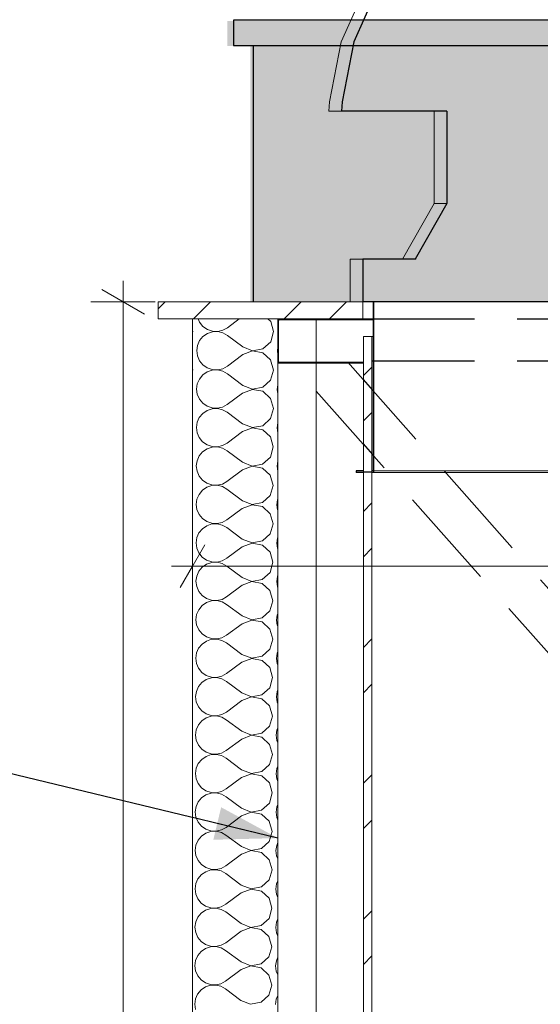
# Model space of a CAD drawing. Header units: centimetres. Extents: x -3 to 1262, y -415 to 1100.
# Tile 10 of 14: x 491 to 552, y 718 to 833. Entities that reach past the tile are written whole.
import ezdxf

# ---------------------------------------------------------------- set-up
doc = ezdxf.new("R2010")
doc.units = ezdxf.units.CM
doc.header["$MEASUREMENT"] = 0
doc.linetypes.add('Krawędzie ukryte', pattern=[17, 12, -5])
doc.linetypes.add('Wipeout_Contour', pattern=[100, 0, -100])
for name, color, linetype in [('299-A Wymiary Opisy', 7, 'Continuous'), ('Nowe_0', 7, 'Continuous'), ('Nowe_420 - Wełna mineralna', 7, 'Continuous'), ('Nowe_440-K Słupy stalowe', 7, 'Continuous'), ('Nowe_520-I Went_Klim', 7, 'Continuous')]:
    doc.layers.add(name, color=color, linetype=linetype)
for name, color, linetype, lineweight in [('299-A Wymiary Opisy_Nr_pióra__11', 7, 'Continuous', 0), ('420 - podział ściany_Nr_pióra__19', 255, 'Continuous', 30), ('Nowe_0_Nr_pióra__135', 5, 'Continuous', 0), ('Nowe_199-Z Wymiary i opisy_Nr_pióra__135', 5, 'Continuous', 20), ('Nowe_420 - Wełna mineralna_Nr_pióra__135', 5, 'Continuous', 0), ('Nowe_440-K Słupy stalowe_Nr_pióra__135', 5, 'Continuous', 20), ('Nowe_520-I Went_Klim_Nr_pióra__135', 5, 'Continuous', 20)]:
    doc.layers.add(name, color=color, linetype=linetype, lineweight=lineweight)
doc.styles.add('STYL_AUTOMATYCZNY_2', font='arial.ttf')
doc.dimstyles.new('STYL_AUTOMATYCZNY__1', dxfattribs={"dimtxt": 6.5, "dimasz": 3.8, "dimexe": 0.18, "dimexo": 0.0625, "dimgap": 0, "dimtad": 1, "dimdec": 0, "dimzin": 0, "dimdsep": 46, "dimtxsty": 'STYL_AUTOMATYCZNY_2', "dimblk": 'ARROWHEAD_2', "dimblk1": 'ARROWHEAD_2', "dimblk2": 'ARROWHEAD_2', "dimcen": 0.09, "dimclrd": 7, "dimclre": 7, "dimclrt": 7, "dimadec": 0, "dimazin": 0, "dimtfac": 1, "dimtdec": 4, "dimtmove": 0, "dimatfit": 3, "dimfxl": 0, "dimtolj": 1, "dimtzin": 0, "dimarcsym": 0})
doc.dimstyles.new('STYL_AUTOMATYCZNY__2', dxfattribs={"dimtxt": 0.18, "dimasz": 7.296, "dimexe": 0.18, "dimexo": 0.0625, "dimgap": 0, "dimtad": 0, "dimtih": 1, "dimtoh": 1, "dimdec": 4, "dimzin": 0, "dimdsep": 46, "dimcen": 0.09, "dimadec": 0, "dimazin": 0, "dimtfac": 1, "dimtdec": 4, "dimtmove": 0, "dimatfit": 3, "dimldrblk": 'ARROWHEAD_5', "dimfxl": 0, "dimtolj": 1, "dimtzin": 0, "dimarcsym": 0})
doc.dimstyles.new('STYL_AUTOMATYCZNY__3', dxfattribs={"dimtxt": 6.5, "dimasz": 3.8, "dimexe": 0.18, "dimexo": 0.0625, "dimgap": 0, "dimtad": 1, "dimtih": 1, "dimtoh": 1, "dimdec": 0, "dimzin": 0, "dimdsep": 46, "dimtxsty": 'STYL_AUTOMATYCZNY_2', "dimblk": 'ARROWHEAD_2', "dimblk1": 'ARROWHEAD_2', "dimblk2": 'ARROWHEAD_2', "dimcen": 0.09, "dimclrd": 7, "dimclre": 7, "dimclrt": 7, "dimadec": 0, "dimazin": 0, "dimtfac": 1, "dimtdec": 4, "dimtmove": 0, "dimatfit": 3, "dimfxl": 0, "dimtolj": 1, "dimtzin": 0, "dimarcsym": 0})
pattern_1 = [(45, (0, 0), (-7.95495, 7.95495), []), (45, (-2.652, 2.652), (-7.95495, 7.95495), [])]

# ---------------------------------------------------------------- blocks, each defined once
blk = doc.blocks.new('ElemPrzekroju_2_1')
at = {"layer": 'Nowe_520-I Went_Klim_Nr_pióra__135', "color": 5, "linetype": 'Continuous', "lineweight": 20}
for p, q in [((533.69, 780.2), (536.71, 780.2)), ((536.71, 780), (533.69, 780)), ((541.51, 780.2), (536.71, 780.2)), ((541.51, 780), (536.71, 780)), ((547.76, 780.2), (541.51, 780.2)), ((547.76, 780), (541.51, 780)), ((555.04, 780.2), (547.76, 780.2)), ((555.04, 780), (547.76, 780))]:
    blk.add_line(p, q, dxfattribs=at)
at = {"color": 254, "linetype": 'Wipeout_Contour', "lineweight": 0, "ltscale": 3922.17519}
blk.add_wipeout([(531.44, 800), (594.28, 800), (594.28, 805), (531.44, 805)], dxfattribs=at).dxf.layer = 'Nowe_520-I Went_Klim'
at = {"color": 254, "linetype": 'Wipeout_Contour', "lineweight": 0, "ltscale": 3776.198387}
blk.add_wipeout([(530.67, 780.2), (530.67, 780), (532.67, 780), (532.67, 780.2)], dxfattribs=at).dxf.layer = 'Nowe_520-I Went_Klim'
at = {"layer": 'Nowe_520-I Went_Klim_Nr_pióra__135', "color": 5, "linetype": 'Continuous', "lineweight": 25}
for p, q in [((594.28, 800), (531.44, 800)), ((530.67, 780.2), (530.67, 780)), ((532.67, 780.2), (530.67, 780.2)), ((532.67, 780), (530.67, 780))]:
    blk.add_line(p, q, dxfattribs=at)
at = {"layer": 'Nowe_520-I Went_Klim_Nr_pióra__135', "color": 5, "linetype": 'Continuous', "lineweight": 20}
for p, q in [((532.66, 800), (532.66, 780.2)), ((530.67, 780.2), (530.66, 780.2)), ((530.66, 780.2), (530.66, 780)), ((530.67, 780), (530.66, 780)), ((532.67, 780.2), (533.69, 780.2)), ((533.69, 780), (532.67, 780))]:
    blk.add_line(p, q, dxfattribs=at)
at = {"layer": 'Nowe_520-I Went_Klim_Nr_pióra__135', "color": 5, "linetype": 'Continuous', "lineweight": 25, "flags": 128}
blk.add_lwpolyline([(532.67, 800), (532.67, 780.2), (532.67, 780)], dxfattribs=at)
at = {"color": 254, "linetype": 'Wipeout_Contour', "lineweight": 0, "ltscale": 32355.452452}
blk.add_wipeout([(529.03, 823.41), (528.95, 822.33), (541.28, 822.33), (541.28, 811.5), (537.58, 805), (588.14, 805), (584.44, 811.5), (584.44, 822.33), (596.77, 822.33), (596.69, 823.41), (595.34, 830.42), (592.74, 836.24), (588.88, 840.39), (584.44, 841.83), (582.83, 841.83), (581.67, 842.54), (581.02, 844.35), (578.31, 864.96), (577.56, 867.65), (576.37, 869.31), (574.71, 870), (551.01, 870), (549.35, 869.31), (548.16, 867.65), (547.41, 864.96), (544.7, 844.35), (544.05, 842.54), (542.89, 841.83), (541.28, 841.83), (536.84, 840.39), (532.98, 836.24), (530.38, 830.42)], dxfattribs=at).dxf.layer = 'Nowe_520-I Went_Klim'
at = {"layer": 'Nowe_520-I Went_Klim_Nr_pióra__135', "color": 5, "linetype": 'Continuous', "lineweight": 20}
for p, q in [((532.97, 836.24), (530.37, 830.42)), ((530.37, 830.42), (529.02, 823.41)), ((529.02, 823.41), (528.94, 822.33)), ((528.94, 822.33), (528.95, 822.33)), ((541.27, 822.33), (541.27, 811.5)), ((541.27, 811.5), (537.57, 805)), ((541.27, 811.5), (541.28, 811.5))]:
    blk.add_line(p, q, dxfattribs=at)
at = {"layer": 'Nowe_520-I Went_Klim_Nr_pióra__135', "color": 5, "linetype": 'Continuous', "lineweight": 25}
for p, q in [((541.28, 822.33), (528.95, 822.33)), ((541.28, 822.33), (541.28, 811.5)), ((541.28, 811.5), (537.58, 805)), ((531.44, 805), (531.44, 800)), ((537.58, 805), (531.44, 805))]:
    blk.add_line(p, q, dxfattribs=at)
at = {"layer": 'Nowe_520-I Went_Klim_Nr_pióra__135', "color": 5, "linetype": 'Continuous', "lineweight": 25, "flags": 128}
blk.add_lwpolyline([(536.84, 840.39), (532.98, 836.24), (530.38, 830.42), (529.03, 823.41), (528.95, 822.33)], dxfattribs=at)
blk = doc.blocks.new('ElemPrzekroju_25_1')
at = {"layer": 'Nowe_520-I Went_Klim_Nr_pióra__135', "color": 5, "linetype": 'Continuous', "lineweight": 20}
for p, q in [((547.87, 869.31), (546.68, 867.65)), ((549.53, 870), (547.87, 869.31)), ((549.53, 870), (549.93, 870)), ((549.93, 870), (551, 870)), ((546.68, 867.65), (545.92, 864.96)), ((545.92, 864.96), (543.22, 844.35)), ((543.22, 844.35), (542.57, 842.54)), ((539.8, 841.83), (535.36, 840.39)), ((539.8, 841.83), (540.54, 841.83)), ((540.54, 841.83), (541.27, 841.83)), ((542.57, 842.54), (541.41, 841.83)), ((535.36, 840.39), (531.5, 836.24)), ((531.5, 836.24), (528.89, 830.42)), ((528.89, 830.42), (527.55, 823.41)), ((527.55, 823.41), (527.47, 822.33)), ((527.47, 822.33), (528.62, 822.33)), ((528.62, 822.33), (528.94, 822.33)), ((539.8, 822.33), (539.8, 811.5)), ((539.8, 811.5), (536.1, 805)), ((539.8, 811.5), (540.54, 811.5)), ((540.54, 811.5), (541.27, 811.5)), ((529.97, 805), (531.44, 805)), ((529.97, 800), (529.97, 805))]:
    blk.add_line(p, q, dxfattribs=at)
blk = doc.blocks.new('ElemPrzekroju_53_1')
at = {"color": 254, "linetype": 'Wipeout_Contour', "lineweight": 0, "ltscale": 38065.304823}
blk.add_wipeout([(521.45, 797.81), (521.44, 797.76), (521.44, 793.04), (521.45, 792.99), (521.46, 792.95), (521.48, 792.91), (521.51, 792.87), (521.55, 792.84), (521.59, 792.82), (521.64, 792.8), (521.68, 792.8), (526.44, 792.8), (526.44, 792.92), (521.68, 792.92), (521.66, 792.92), (521.64, 792.93), (521.62, 792.94), (521.6, 792.96), (521.58, 792.97), (521.57, 792.99), (521.57, 793.02), (521.56, 793.04), (521.56, 797.76), (521.57, 797.78), (521.57, 797.81), (521.58, 797.83), (521.6, 797.84), (521.62, 797.86), (521.64, 797.87), (521.66, 797.88), (521.68, 797.88), (526.44, 797.88), (526.44, 798), (521.68, 798), (521.64, 798), (521.59, 797.98), (521.55, 797.96), (521.51, 797.93), (521.48, 797.89), (521.46, 797.85)], dxfattribs=at).dxf.layer = 'Nowe_440-K Słupy stalowe'
at = {"layer": 'Nowe_440-K Słupy stalowe_Nr_pióra__135', "color": 5, "linetype": 'Continuous', "lineweight": 0}
for p, q in [((526.44, 798), (526.44, 797.88)), ((526.44, 792.92), (526.44, 792.8))]:
    blk.add_line(p, q, dxfattribs=at)
at = {"layer": 'Nowe_440-K Słupy stalowe_Nr_pióra__135', "color": 5, "linetype": 'Continuous', "lineweight": 0, "flags": 128}
for points in [[(521.68, 798), (521.64, 798), (521.59, 797.98), (521.55, 797.96), (521.51, 797.93), (521.48, 797.89), (521.46, 797.85), (521.45, 797.81), (521.44, 797.76), (521.44, 793.04), (521.45, 792.99), (521.46, 792.95), (521.48, 792.91), (521.51, 792.87), (521.55, 792.84), (521.59, 792.82), (521.64, 792.8), (521.68, 792.8), (526.44, 792.8)], [(526.44, 797.88), (521.68, 797.88), (521.66, 797.88), (521.64, 797.87), (521.62, 797.86), (521.6, 797.84), (521.58, 797.83), (521.57, 797.81), (521.57, 797.78), (521.56, 797.76), (521.56, 793.04), (521.57, 793.02), (521.57, 792.99), (521.58, 792.97), (521.6, 792.96), (521.62, 792.94), (521.64, 792.93), (521.66, 792.92), (521.68, 792.92), (526.44, 792.92)]]:
    blk.add_lwpolyline(points, dxfattribs=at)
blk = doc.blocks.new('ElemPrzekroju_55_1')
at = {"layer": 'Nowe_440-K Słupy stalowe_Nr_pióra__135', "color": 5, "linetype": 'Continuous', "lineweight": 20}
for p, q in [((532.66, 797.88), (526.44, 797.88)), ((531.5, 792.92), (526.44, 792.92)), ((531.5, 792.8), (526.44, 792.8))]:
    blk.add_line(p, q, dxfattribs=at)
blk = doc.blocks.new('ElemPrzekroju_59_1')
at = {"layer": 'Nowe_520-I Went_Klim_Nr_pióra__135', "color": 5, "linetype": 'Continuous', "lineweight": 0}
for p, q in [((532.66, 795.94), (532.5, 795.94)), ((593.34, 795.94), (593.06, 795.94))]:
    blk.add_line(p, q, dxfattribs=at)
blk = doc.blocks.new('ElemPrzekroju_61_1')
at = {"color": 254, "linetype": 'Wipeout_Contour', "lineweight": 0, "ltscale": 4103.016629}
blk.add_wipeout([(531.5, 512.21), (532.45, 512.29), (532.5, 511.74), (532.5, 780), (531.5, 780)], dxfattribs=at).dxf.layer = 'Nowe_520-I Went_Klim'
at = {"layer": 'Nowe_520-I Went_Klim_Nr_pióra__135', "linetype": 'Continuous', "lineweight": 20}
h = blk.add_hatch(dxfattribs=at)
h.set_pattern_fill('Stal_0001', color=5, style=0, pattern_type=2)
h.set_pattern_definition(pattern_1)
h.paths.add_polyline_path([(531.5, 512.21), (532.45, 512.29), (532.5, 511.74), (532.5, 780), (531.5, 780)])
at = {"color": 254, "linetype": 'Wipeout_Contour', "lineweight": 0, "ltscale": 3803.350067}
blk.add_wipeout([(532.5, 795.94), (531.5, 795.94), (531.5, 780.2), (532.5, 780.2)], dxfattribs=at).dxf.layer = 'Nowe_520-I Went_Klim'
at = {"layer": 'Nowe_520-I Went_Klim_Nr_pióra__135', "linetype": 'Continuous', "lineweight": 20}
h = blk.add_hatch(dxfattribs=at)
h.set_pattern_fill('Stal_0001', color=5, style=0, pattern_type=2)
h.set_pattern_definition(pattern_1)
h.paths.add_polyline_path([(532.5, 795.94), (531.5, 795.94), (531.5, 780.2), (532.5, 780.2)])
at = {"layer": 'Nowe_520-I Went_Klim_Nr_pióra__135', "color": 5, "linetype": 'Continuous', "lineweight": 20}
for p, q in [((531.5, 795.94), (531.5, 512.21)), ((532.5, 795.94), (531.5, 795.94)), ((532.5, 795.94), (532.5, 511.74))]:
    blk.add_line(p, q, dxfattribs=at)
blk = doc.blocks.new('ElemPrzekroju_63_1')
at = {"color": 254, "linetype": 'Wipeout_Contour', "lineweight": 0, "ltscale": 3812.283049}
blk.add_wipeout([(507.5, 798), (531.44, 798), (531.44, 800), (507.5, 800)], dxfattribs=at).dxf.layer = 'Nowe_440-K Słupy stalowe'
at = {"layer": 'Nowe_440-K Słupy stalowe_Nr_pióra__135', "linetype": 'Continuous', "lineweight": 20}
h = blk.add_hatch(dxfattribs=at)
h.set_pattern_fill('Stal_0001', color=5, style=0, pattern_type=2)
h.set_pattern_definition(pattern_1)
h.paths.add_polyline_path([(507.5, 798), (531.44, 798), (531.44, 800), (507.5, 800)])
at = {"layer": 'Nowe_440-K Słupy stalowe_Nr_pióra__135', "color": 5, "linetype": 'Continuous', "lineweight": 20}
for p, q in [((507.5, 800), (507.5, 798)), ((531.44, 800), (507.5, 800)), ((531.44, 800), (531.44, 798)), ((511.5, 798), (507.5, 798)), ((521.5, 798), (511.5, 798)), ((521.68, 798), (521.5, 798)), ((526.44, 798), (521.68, 798)), ((531.44, 798), (526.44, 798))]:
    blk.add_line(p, q, dxfattribs=at)
at = {"layer": 'Nowe_440-K Słupy stalowe_Nr_pióra__135', "color": 5, "linetype": 'Continuous', "lineweight": 13}
blk.add_line((531.44, 798), (532.66, 798), dxfattribs=at)
blk = doc.blocks.new('*D77')
at = {"layer": '299-A Wymiary Opisy_Nr_pióra__11', "color": 7, "linetype": 'Continuous', "lineweight": 0}
for p, q in [((503.37, 800), (503.37, 802.44)), ((505.87, 798.56), (500.87, 801.44)), ((507.12, 800), (499.62, 800)), ((503.37, 561.51), (503.37, 800)), ((500.87, 562.96), (505.87, 560.07)), ((507.12, 561.51), (499.62, 561.51)), ((503.37, 559.07), (503.37, 561.51))]:
    blk.add_line(p, q, dxfattribs=at)
at = {"layer": '299-A Wymiary Opisy_Nr_pióra__11', "color": 7, "lineweight": 0, "insert": (502.07, 673.32), "char_height": 6.5, "attachment_point": 7, "rotation": 90, "style": 'STYL_AUTOMATYCZNY_2'}
blk.add_mtext('\\A1;{\\pql;\\fArial|b0|i0|c238|p0;\\W1.000000;238}', dxfattribs=at)
blk = doc.blocks.new('ARROWHEAD_2')
at = {"color": 0, "linetype": 'Continuous', "lineweight": 0}
for p, q in [((-0.378, -0.655), (0.378, 0.655)), ((0, 0), (-1, 0))]:
    blk.add_line(p, q, dxfattribs=at)
blk = doc.blocks.new('*X82')
at = {"layer": 'Nowe_420 - Wełna mineralna_Nr_pióra__135', "color": 5, "linetype": 'Continuous', "lineweight": 0}
for p, q in [((511.5, 787.2), (512.4, 788.4)), ((515.4, 786), (513.6, 788.4)), ((516.6, 786), (518.4, 788.4)), ((521.4, 786), (519.6, 788.4)), ((511.5, 774.6), (512.4, 775.8)), ((515.4, 773.4), (513.6, 775.8)), ((516.6, 773.4), (518.4, 775.8)), ((521.4, 773.4), (519.6, 775.8)), ((511.5, 762), (512.4, 763.2)), ((515.4, 760.8), (513.6, 763.2)), ((516.6, 760.8), (518.4, 763.2)), ((521.4, 760.8), (519.6, 763.2)), ((511.5, 749.4), (512.4, 750.6)), ((515.4, 748.2), (513.6, 750.6)), ((516.6, 748.2), (518.4, 750.6)), ((521.4, 748.2), (519.6, 750.6)), ((511.5, 736.8), (512.4, 738)), ((515.4, 735.6), (513.6, 738)), ((516.6, 735.6), (518.4, 738)), ((521.4, 735.6), (519.6, 738)), ((511.5, 724.2), (512.4, 725.4)), ((515.4, 723), (513.6, 725.4)), ((516.6, 723), (518.4, 725.4)), ((521.4, 723), (519.6, 725.4))]:
    blk.add_line(p, q, dxfattribs=at)
for centre, start, end in [((513, 796.8), 240.0019, 23.5782), ((519, 796.8), 156.4218, 324.547), ((516, 790.2), 90, 216.8699), ((516, 790.2), 323.1301, 90), ((522, 790.2), 100.6849, 216.8699), ((510, 790.2), 323.1301, 59.9981), ((513, 784.2), 240.0019, 36.8699), ((519, 784.2), 143.1301, 326.4456), ((519, 784.2), 33.5544, 36.8699), ((516, 777.6), 90, 216.8699), ((516, 777.6), 323.1301, 90), ((522, 777.6), 99.5924, 216.8699), ((510, 777.6), 323.1301, 59.9981), ((513, 771.6), 240.0019, 36.8699), ((519, 771.6), 143.1301, 326.4456), ((519, 771.6), 33.5544, 36.8699), ((516, 765), 90, 216.8699), ((516, 765), 323.1301, 90), ((522, 765), 99.5924, 216.8699), ((510, 765), 323.1301, 59.9981), ((513, 759), 240.0019, 36.8699), ((519, 759), 143.1301, 326.4456), ((519, 759), 33.5544, 36.8699), ((510, 752.4), 323.1301, 59.9981), ((516, 752.4), 90, 216.8699), ((516, 752.4), 323.1301, 90), ((522, 752.4), 99.5924, 216.8699), ((513, 746.4), 240.0019, 36.8699), ((519, 746.4), 143.1301, 326.4456), ((519, 746.4), 33.5544, 36.8699), ((510, 739.8), 323.1301, 59.9981), ((516, 739.8), 90, 216.8699), ((516, 739.8), 323.1301, 90), ((522, 739.8), 99.5924, 216.8699), ((513, 733.8), 240.0019, 36.8699), ((519, 733.8), 143.1301, 326.4456), ((519, 733.8), 33.5544, 36.8699), ((510, 727.2), 323.1301, 59.9981), ((516, 727.2), 90, 216.8699), ((516, 727.2), 323.1301, 90), ((522, 727.2), 99.5924, 216.8699), ((513, 721.2), 240.0019, 36.8699), ((519, 721.2), 143.1301, 326.4456), ((519, 721.2), 33.5544, 36.8699)]:
    blk.add_arc(centre, 3, start, end, dxfattribs=at)
blk = doc.blocks.new('ElemPrzekroju_71_1')
at = {"layer": 'Nowe_420 - Wełna mineralna_Nr_pióra__135', "color": 5, "linetype": 'Continuous', "lineweight": 20}
for p, q in [((511.5, 798), (511.5, 561.51)), ((521.5, 798), (521.5, 561.51))]:
    blk.add_line(p, q, dxfattribs=at)
at = {"layer": 'Nowe_420 - Wełna mineralna', "lineweight": 0}
blk.add_blockref('*X82', (0, 0), dxfattribs=at)
blk = doc.blocks.new('*X84')
at = {"layer": 'Nowe_0_Nr_pióra__135', "color": 5, "linetype": 'Continuous', "lineweight": 0}
for p, q in [((512.16, 798), (512.33, 797.6)), ((516.98, 798), (515.6, 796.97)), ((520.66, 797.69), (520.32, 798)), ((520.99, 796.51), (520.66, 797.69)), ((511.55, 796.53), (511.5, 796.69)), ((511.5, 796.38), (511.55, 796.53)), ((512.33, 797.6), (512.73, 797.12)), ((512.73, 797.12), (513.24, 796.77)), ((513.24, 796.77), (513.83, 796.57)), ((513.83, 796.49), (513.24, 796.29)), ((513.83, 796.57), (514.45, 796.53)), ((514.45, 796.52), (513.83, 796.49)), ((514.45, 796.53), (515.05, 796.67)), ((515.05, 796.37), (514.45, 796.52)), ((515.05, 796.67), (515.6, 796.97)), ((520.66, 795.32), (520.99, 796.51)), ((512.33, 795.46), (512.08, 794.9)), ((512.73, 795.94), (512.33, 795.46)), ((513.24, 796.29), (512.73, 795.94)), ((515.59, 796.07), (515.05, 796.37)), ((517.39, 794.72), (515.59, 796.07)), ((519.75, 794.5), (520.66, 795.32)), ((512.08, 794.9), (511.99, 794.28)), ((511.99, 794.28), (512.07, 793.67)), ((517.39, 794.72), (518.54, 794.27)), ((518.54, 794.25), (517.39, 793.82)), ((518.54, 794.27), (519.75, 794.5)), ((519.74, 794.02), (518.54, 794.25)), ((521.5, 794.69), (521.44, 794.25)), ((521.44, 794.25), (521.5, 793.8)), ((512.07, 793.67), (512.32, 793.1)), ((512.32, 793.1), (512.72, 792.62)), ((517.39, 793.82), (515.58, 792.47)), ((520.65, 793.19), (519.74, 794.02)), ((520.98, 792.01), (520.65, 793.19)), ((511.53, 792.03), (511.5, 792.15)), ((511.5, 791.92), (511.53, 792.03)), ((512.72, 792.62), (513.23, 792.27)), ((513.81, 791.99), (513.22, 791.79)), ((513.23, 792.27), (513.81, 792.07)), ((513.81, 792.07), (514.43, 792.03)), ((514.43, 792.02), (513.81, 791.99)), ((514.43, 792.03), (515.04, 792.17)), ((515.04, 791.87), (514.43, 792.02)), ((515.04, 792.17), (515.58, 792.47)), ((515.58, 791.57), (515.04, 791.87)), ((520.64, 790.82), (520.98, 792.01)), ((512.31, 790.96), (512.06, 790.4)), ((512.71, 791.44), (512.31, 790.96)), ((513.22, 791.79), (512.71, 791.44)), ((517.38, 790.22), (515.58, 791.57)), ((519.73, 790), (520.64, 790.82)), ((512.06, 790.4), (511.98, 789.78)), ((511.98, 789.78), (512.06, 789.17)), ((518.52, 789.75), (517.37, 789.32)), ((517.38, 790.22), (518.52, 789.77)), ((518.52, 789.77), (519.73, 790)), ((519.73, 789.52), (518.52, 789.75)), ((521.5, 790.28), (521.43, 789.75)), ((521.43, 789.75), (521.5, 789.21)), ((512.06, 789.17), (512.31, 788.6)), ((512.31, 788.6), (512.7, 788.12)), ((517.37, 789.32), (515.57, 787.97)), ((520.64, 788.69), (519.73, 789.52)), ((520.97, 787.51), (520.64, 788.69)), ((511.52, 787.53), (511.5, 787.6)), ((511.5, 787.47), (511.52, 787.53)), ((512.7, 788.12), (513.21, 787.77)), ((513.21, 787.29), (512.7, 786.94)), ((513.21, 787.77), (513.8, 787.57)), ((513.8, 787.49), (513.21, 787.29)), ((513.8, 787.57), (514.42, 787.53)), ((514.42, 787.52), (513.8, 787.49)), ((514.42, 787.53), (515.03, 787.67)), ((515.03, 787.37), (514.42, 787.52)), ((515.03, 787.67), (515.57, 787.97)), ((515.57, 787.07), (515.03, 787.37)), ((520.63, 786.32), (520.97, 787.51)), ((512.3, 786.46), (512.05, 785.9)), ((512.7, 786.94), (512.3, 786.46)), ((517.36, 785.72), (515.57, 787.07)), ((519.72, 785.5), (520.63, 786.32)), ((512.05, 785.9), (511.96, 785.28)), ((511.96, 785.28), (512.05, 784.67)), ((517.36, 785.72), (518.51, 785.27)), ((518.51, 785.25), (517.36, 784.82)), ((518.51, 785.27), (519.72, 785.5)), ((519.72, 785.02), (518.51, 785.25)), ((520.62, 784.19), (519.72, 785.02)), ((521.5, 785.87), (521.41, 785.25)), ((521.41, 785.25), (521.5, 784.64)), ((521.5, 785.87), (521.5, 785.87)), ((512.05, 784.67), (512.29, 784.1)), ((512.29, 784.1), (512.69, 783.62)), ((517.36, 784.82), (515.56, 783.47)), ((520.96, 783.01), (520.62, 784.19)), ((521.5, 784.64), (521.5, 784.63)), ((511.51, 783.03), (511.5, 783.05)), ((511.5, 783.01), (511.51, 783.03)), ((512.69, 783.62), (513.2, 783.27)), ((513.2, 782.79), (512.69, 782.44)), ((513.2, 783.27), (513.79, 783.07)), ((513.79, 782.99), (513.2, 782.79)), ((513.79, 783.07), (514.41, 783.03)), ((514.41, 783.02), (513.79, 782.99)), ((514.41, 783.03), (515.01, 783.17)), ((515.01, 782.87), (514.41, 783.02)), ((515.01, 783.17), (515.56, 783.47)), ((515.55, 782.57), (515.01, 782.87)), ((520.62, 781.82), (520.96, 783.01)), ((512.29, 781.96), (512.04, 781.4)), ((512.69, 782.44), (512.29, 781.96)), ((517.35, 781.22), (515.55, 782.57)), ((519.71, 781), (520.62, 781.82)), ((512.04, 781.4), (511.95, 780.78)), ((511.95, 780.78), (512.03, 780.17)), ((517.35, 781.22), (518.5, 780.77)), ((518.5, 780.75), (517.35, 780.32)), ((518.5, 780.77), (519.71, 781)), ((519.7, 780.52), (518.5, 780.75)), ((520.61, 779.69), (519.7, 780.52)), ((521.49, 781.37), (521.4, 780.75)), ((521.4, 780.75), (521.48, 780.14)), ((521.5, 781.4), (521.49, 781.37)), ((512.03, 780.17), (512.28, 779.6)), ((512.28, 779.6), (512.68, 779.12)), ((517.35, 780.32), (515.54, 778.97)), ((520.94, 778.51), (520.61, 779.69)), ((521.48, 780.14), (521.5, 780.1)), ((513.19, 778.29), (512.67, 777.94)), ((512.68, 779.12), (513.19, 778.77)), ((513.19, 778.77), (513.77, 778.57)), ((513.77, 778.49), (513.19, 778.29)), ((513.77, 778.57), (514.39, 778.53)), ((514.39, 778.52), (513.77, 778.49)), ((514.39, 778.53), (515, 778.67)), ((515, 778.37), (514.39, 778.52)), ((515, 778.67), (515.54, 778.97)), ((515.54, 778.07), (515, 778.37)), ((517.34, 776.72), (515.54, 778.07)), ((520.6, 777.32), (520.94, 778.51)), ((512.02, 776.9), (511.94, 776.28)), ((512.28, 777.46), (512.02, 776.9)), ((512.67, 777.94), (512.28, 777.46)), ((519.69, 776.5), (520.6, 777.32)), ((521.47, 776.87), (521.39, 776.25)), ((521.5, 776.93), (521.47, 776.87)), ((511.94, 776.28), (512.02, 775.67)), ((517.33, 775.82), (515.53, 774.47)), ((518.48, 776.25), (517.33, 775.82)), ((517.34, 776.72), (518.48, 776.27)), ((518.48, 776.27), (519.69, 776.5)), ((519.69, 776.02), (518.48, 776.25)), ((520.6, 775.19), (519.69, 776.02)), ((521.39, 776.25), (521.47, 775.64)), ((512.02, 775.67), (512.27, 775.1)), ((512.27, 775.1), (512.66, 774.62)), ((512.66, 774.62), (513.17, 774.27)), ((520.93, 774.01), (520.6, 775.19)), ((521.47, 775.64), (521.5, 775.57)), ((512.66, 773.44), (512.26, 772.96)), ((513.17, 773.79), (512.66, 773.44)), ((513.17, 774.27), (513.76, 774.07)), ((513.76, 773.99), (513.17, 773.79)), ((513.76, 774.07), (514.38, 774.03)), ((514.38, 774.02), (513.76, 773.99)), ((514.38, 774.03), (514.99, 774.17)), ((514.99, 773.87), (514.38, 774.02)), ((514.99, 774.17), (515.53, 774.47)), ((515.53, 773.57), (514.99, 773.87)), ((517.32, 772.22), (515.53, 773.57)), ((520.59, 772.82), (520.93, 774.01)), ((512.01, 772.4), (511.92, 771.78)), ((512.26, 772.96), (512.01, 772.4)), ((519.68, 772), (520.59, 772.82)), ((521.46, 772.37), (521.37, 771.75)), ((521.5, 772.46), (521.46, 772.37)), ((511.92, 771.78), (512.01, 771.17)), ((512.01, 771.17), (512.26, 770.6)), ((517.32, 771.32), (515.52, 769.97)), ((517.32, 772.22), (518.47, 771.77)), ((518.47, 771.75), (517.32, 771.32)), ((518.47, 771.77), (519.68, 772)), ((519.68, 771.52), (518.47, 771.75)), ((520.58, 770.69), (519.68, 771.52)), ((521.37, 771.75), (521.46, 771.14)), ((521.46, 771.14), (521.5, 771.04)), ((512.26, 770.6), (512.65, 770.12)), ((512.65, 770.12), (513.16, 769.77)), ((514.97, 769.67), (515.52, 769.97)), ((520.92, 769.51), (520.58, 770.69)), ((512.65, 768.94), (512.25, 768.46)), ((513.16, 769.29), (512.65, 768.94)), ((513.16, 769.77), (513.75, 769.57)), ((513.75, 769.49), (513.16, 769.29)), ((513.75, 769.57), (514.37, 769.53)), ((514.37, 769.52), (513.75, 769.49)), ((514.37, 769.53), (514.97, 769.67)), ((514.97, 769.37), (514.37, 769.52)), ((515.51, 769.07), (514.97, 769.37)), ((517.31, 767.72), (515.51, 769.07)), ((520.58, 768.32), (520.92, 769.51)), ((512, 767.9), (511.91, 767.28)), ((512.25, 768.46), (512, 767.9)), ((517.31, 767.72), (518.46, 767.27)), ((519.67, 767.5), (520.58, 768.32)), ((521.45, 767.87), (521.36, 767.25)), ((521.5, 767.99), (521.45, 767.87)), ((511.91, 767.28), (511.99, 766.67)), ((511.99, 766.67), (512.24, 766.1)), ((517.31, 766.82), (515.5, 765.47)), ((518.46, 767.25), (517.31, 766.82)), ((518.46, 767.27), (519.67, 767.5)), ((519.67, 767.02), (518.46, 767.25)), ((520.57, 766.19), (519.67, 767.02)), ((521.36, 767.25), (521.44, 766.64)), ((521.44, 766.64), (521.5, 766.51)), ((512.24, 766.1), (512.64, 765.62)), ((512.64, 765.62), (513.15, 765.27)), ((514.96, 765.17), (515.5, 765.47)), ((520.9, 765.01), (520.57, 766.19)), ((512.63, 764.44), (512.24, 763.96)), ((513.15, 764.79), (512.63, 764.44)), ((513.15, 765.27), (513.74, 765.07)), ((513.74, 764.99), (513.15, 764.79)), ((513.74, 765.07), (514.36, 765.03)), ((514.36, 765.02), (513.74, 764.99)), ((514.36, 765.03), (514.96, 765.17)), ((514.96, 764.87), (514.36, 765.02)), ((515.5, 764.57), (514.96, 764.87)), ((517.3, 763.22), (515.5, 764.57)), ((520.56, 763.82), (520.9, 765.01)), ((511.98, 763.4), (511.9, 762.78)), ((512.24, 763.96), (511.98, 763.4)), ((517.3, 763.22), (518.44, 762.77)), ((519.65, 763), (520.56, 763.82)), ((521.43, 763.37), (521.35, 762.75)), ((521.5, 763.52), (521.43, 763.37)), ((511.9, 762.78), (511.98, 762.17)), ((511.98, 762.17), (512.23, 761.6)), ((517.3, 762.32), (515.49, 760.97)), ((518.44, 762.75), (517.3, 762.32)), ((518.44, 762.77), (519.65, 763)), ((519.65, 762.52), (518.44, 762.75)), ((520.56, 761.69), (519.65, 762.52)), ((521.35, 762.75), (521.43, 762.14)), ((521.43, 762.14), (521.5, 761.98)), ((512.23, 761.6), (512.62, 761.12)), ((512.62, 761.12), (513.13, 760.77)), ((513.13, 760.77), (513.72, 760.57)), ((514.95, 760.67), (515.49, 760.97)), ((520.89, 760.51), (520.56, 761.69)), ((512.62, 759.94), (512.22, 759.46)), ((513.13, 760.29), (512.62, 759.94)), ((513.72, 760.49), (513.13, 760.29)), ((513.72, 760.57), (514.34, 760.53)), ((514.34, 760.52), (513.72, 760.49)), ((514.34, 760.53), (514.95, 760.67)), ((514.95, 760.37), (514.34, 760.52)), ((515.49, 760.07), (514.95, 760.37)), ((517.28, 758.72), (515.49, 760.07)), ((520.55, 759.32), (520.89, 760.51)), ((511.97, 758.9), (511.88, 758.28)), ((512.22, 759.46), (511.97, 758.9)), ((517.28, 758.72), (518.43, 758.27)), ((518.43, 758.27), (519.64, 758.5)), ((519.64, 758.5), (520.55, 759.32)), ((521.42, 758.87), (521.33, 758.25)), ((521.5, 759.05), (521.42, 758.87)), ((511.88, 758.28), (511.97, 757.67)), ((511.97, 757.67), (512.22, 757.1)), ((517.28, 757.82), (515.48, 756.47)), ((518.43, 758.25), (517.28, 757.82)), ((519.64, 758.02), (518.43, 758.25)), ((520.54, 757.19), (519.64, 758.02)), ((521.33, 758.25), (521.42, 757.64)), ((521.42, 757.64), (521.5, 757.45)), ((512.22, 757.1), (512.61, 756.62)), ((512.61, 756.62), (513.12, 756.27)), ((513.12, 756.27), (513.71, 756.07)), ((514.33, 756.03), (514.93, 756.17)), ((514.93, 756.17), (515.48, 756.47)), ((520.88, 756.01), (520.54, 757.19)), ((512.21, 754.96), (511.96, 754.4)), ((512.61, 755.44), (512.21, 754.96)), ((513.12, 755.79), (512.61, 755.44)), ((513.71, 755.99), (513.12, 755.79)), ((513.71, 756.07), (514.33, 756.03)), ((514.33, 756.02), (513.71, 755.99)), ((514.93, 755.87), (514.33, 756.02)), ((515.48, 755.57), (514.93, 755.87)), ((517.27, 754.22), (515.48, 755.57)), ((520.54, 754.82), (520.88, 756.01)), ((511.96, 754.4), (511.87, 753.78)), ((517.27, 754.22), (518.42, 753.77)), ((518.42, 753.77), (519.63, 754)), ((519.63, 754), (520.54, 754.82)), ((521.41, 754.37), (521.32, 753.75)), ((521.5, 754.58), (521.41, 754.37)), ((511.87, 753.78), (511.95, 753.17)), ((511.95, 753.17), (512.2, 752.6)), ((517.27, 753.32), (515.47, 751.97)), ((518.42, 753.75), (517.27, 753.32)), ((519.63, 753.52), (518.42, 753.75)), ((520.53, 752.69), (519.63, 753.52)), ((520.86, 751.51), (520.53, 752.69)), ((521.32, 753.75), (521.4, 753.14)), ((521.4, 753.14), (521.5, 752.92)), ((512.2, 752.6), (512.6, 752.12)), ((512.6, 752.12), (513.11, 751.77)), ((513.11, 751.77), (513.7, 751.57)), ((513.7, 751.57), (514.32, 751.53)), ((514.32, 751.52), (513.7, 751.49)), ((514.32, 751.53), (514.92, 751.67)), ((514.92, 751.37), (514.32, 751.52)), ((514.92, 751.67), (515.47, 751.97)), ((520.52, 750.32), (520.86, 751.51)), ((512.2, 750.46), (511.94, 749.9)), ((512.59, 750.94), (512.2, 750.46)), ((513.11, 751.29), (512.59, 750.94)), ((513.7, 751.49), (513.11, 751.29)), ((515.46, 751.07), (514.92, 751.37)), ((517.26, 749.72), (515.46, 751.07)), ((511.94, 749.9), (511.86, 749.28)), ((511.86, 749.28), (511.94, 748.67)), ((517.26, 749.72), (518.41, 749.27)), ((518.41, 749.25), (517.26, 748.82)), ((518.41, 749.27), (519.61, 749.5)), ((519.61, 749.02), (518.41, 749.25)), ((519.61, 749.5), (520.52, 750.32)), ((521.39, 749.87), (521.31, 749.25)), ((521.31, 749.25), (521.39, 748.64)), ((521.5, 750.11), (521.39, 749.87)), ((511.94, 748.67), (512.19, 748.1)), ((512.19, 748.1), (512.58, 747.62)), ((517.26, 748.82), (515.45, 747.47)), ((520.52, 748.19), (519.61, 749.02)), ((520.85, 747.01), (520.52, 748.19)), ((521.39, 748.64), (521.5, 748.39)), ((512.58, 747.62), (513.1, 747.27)), ((513.68, 746.99), (513.09, 746.79)), ((513.1, 747.27), (513.68, 747.07)), ((513.68, 747.07), (514.3, 747.03)), ((514.3, 747.02), (513.68, 746.99)), ((514.3, 747.03), (514.91, 747.17)), ((514.91, 746.87), (514.3, 747.02)), ((514.91, 747.17), (515.45, 747.47)), ((520.51, 745.82), (520.85, 747.01)), ((512.18, 745.96), (511.93, 745.4)), ((512.58, 746.44), (512.18, 745.96)), ((513.09, 746.79), (512.58, 746.44)), ((515.45, 746.57), (514.91, 746.87)), ((517.25, 745.22), (515.45, 746.57)), ((519.6, 745), (520.51, 745.82)), ((511.93, 745.4), (511.84, 744.78)), ((511.84, 744.78), (511.93, 744.17)), ((518.39, 744.75), (517.24, 744.32)), ((517.25, 745.22), (518.39, 744.77)), ((518.39, 744.77), (519.6, 745)), ((519.6, 744.52), (518.39, 744.75)), ((521.38, 745.37), (521.29, 744.75)), ((521.29, 744.75), (521.38, 744.14)), ((521.5, 745.64), (521.38, 745.37)), ((511.93, 744.17), (512.18, 743.6)), ((512.18, 743.6), (512.57, 743.12)), ((517.24, 744.32), (515.44, 742.97)), ((520.5, 743.69), (519.6, 744.52)), ((520.84, 742.51), (520.5, 743.69)), ((521.38, 744.14), (521.5, 743.86)), ((512.57, 743.12), (513.08, 742.77)), ((513.08, 742.29), (512.57, 741.94)), ((513.08, 742.77), (513.67, 742.57)), ((513.67, 742.49), (513.08, 742.29)), ((513.67, 742.57), (514.29, 742.53)), ((514.29, 742.52), (513.67, 742.49)), ((514.29, 742.53), (514.89, 742.67)), ((514.89, 742.37), (514.29, 742.52)), ((514.89, 742.67), (515.44, 742.97)), ((515.44, 742.07), (514.89, 742.37)), ((520.5, 741.32), (520.84, 742.51)), ((512.17, 741.46), (511.92, 740.9)), ((512.57, 741.94), (512.17, 741.46)), ((517.23, 740.72), (515.44, 742.07)), ((519.59, 740.5), (520.5, 741.32)), ((521.5, 741.17), (521.37, 740.87)), ((511.92, 740.9), (511.83, 740.28)), ((511.83, 740.28), (511.91, 739.67)), ((517.23, 740.72), (518.38, 740.27)), ((518.38, 740.25), (517.23, 739.82)), ((518.38, 740.27), (519.59, 740.5)), ((519.59, 740.02), (518.38, 740.25)), ((520.49, 739.19), (519.59, 740.02)), ((521.37, 740.87), (521.28, 740.25)), ((521.28, 740.25), (521.36, 739.64)), ((511.91, 739.67), (512.16, 739.1)), ((512.16, 739.1), (512.56, 738.62)), ((517.23, 739.82), (515.43, 738.47)), ((520.82, 738.01), (520.49, 739.19)), ((521.36, 739.64), (521.5, 739.33)), ((513.07, 737.79), (512.55, 737.44)), ((512.56, 738.62), (513.07, 738.27)), ((513.07, 738.27), (513.66, 738.07)), ((513.66, 737.99), (513.07, 737.79)), ((513.66, 738.07), (514.28, 738.03)), ((514.28, 738.02), (513.66, 737.99)), ((514.28, 738.03), (514.88, 738.17)), ((514.88, 737.87), (514.28, 738.02)), ((514.88, 738.17), (515.43, 738.47)), ((515.42, 737.57), (514.88, 737.87)), ((520.48, 736.82), (520.82, 738.01)), ((512.16, 736.96), (511.91, 736.4)), ((512.55, 737.44), (512.16, 736.96)), ((517.22, 736.22), (515.42, 737.57)), ((519.57, 736), (520.48, 736.82)), ((521.5, 736.69), (521.36, 736.37)), ((511.91, 736.4), (511.82, 735.78)), ((511.82, 735.78), (511.9, 735.17)), ((517.22, 736.22), (518.37, 735.77)), ((518.37, 735.75), (517.22, 735.32)), ((518.37, 735.77), (519.57, 736)), ((519.57, 735.52), (518.37, 735.75)), ((520.48, 734.69), (519.57, 735.52)), ((521.36, 736.37), (521.27, 735.75)), ((521.27, 735.75), (521.35, 735.14)), ((511.9, 735.17), (512.15, 734.6)), ((512.15, 734.6), (512.55, 734.12)), ((517.22, 735.32), (515.41, 733.97)), ((520.81, 733.51), (520.48, 734.69)), ((521.35, 735.14), (521.5, 734.8)), ((513.05, 733.29), (512.54, 732.94)), ((512.55, 734.12), (513.06, 733.77)), ((513.64, 733.49), (513.05, 733.29)), ((513.06, 733.77), (513.64, 733.57)), ((513.64, 733.57), (514.26, 733.53)), ((514.26, 733.52), (513.64, 733.49)), ((514.26, 733.53), (514.87, 733.67)), ((514.87, 733.37), (514.26, 733.52)), ((514.87, 733.67), (515.41, 733.97)), ((515.41, 733.07), (514.87, 733.37)), ((517.21, 731.72), (515.41, 733.07)), ((520.47, 732.32), (520.81, 733.51)), ((512.14, 732.46), (511.89, 731.9)), ((512.54, 732.94), (512.14, 732.46)), ((519.56, 731.5), (520.47, 732.32)), ((521.5, 732.22), (521.34, 731.87)), ((511.89, 731.9), (511.8, 731.28)), ((511.8, 731.28), (511.89, 730.67)), ((517.2, 730.82), (515.4, 729.47)), ((518.35, 731.25), (517.2, 730.82)), ((517.21, 731.72), (518.35, 731.27)), ((518.35, 731.27), (519.56, 731.5)), ((519.56, 731.02), (518.35, 731.25)), ((520.47, 730.19), (519.56, 731.02)), ((521.34, 731.87), (521.25, 731.25)), ((521.25, 731.25), (521.34, 730.64)), ((511.89, 730.67), (512.14, 730.1)), ((512.14, 730.1), (512.53, 729.62)), ((512.53, 729.62), (513.04, 729.27)), ((520.8, 729.01), (520.47, 730.19)), ((521.34, 730.64), (521.5, 730.27)), ((513.04, 728.79), (512.53, 728.44)), ((513.04, 729.27), (513.63, 729.07)), ((513.63, 728.99), (513.04, 728.79)), ((513.63, 729.07), (514.25, 729.03)), ((514.25, 729.02), (513.63, 728.99)), ((514.25, 729.03), (514.86, 729.17)), ((514.85, 728.87), (514.25, 729.02)), ((515.4, 728.57), (514.85, 728.87)), ((514.86, 729.17), (515.4, 729.47)), ((517.19, 727.22), (515.4, 728.57)), ((520.46, 727.82), (520.8, 729.01)), ((511.88, 727.4), (511.79, 726.78)), ((512.13, 727.96), (511.88, 727.4)), ((512.53, 728.44), (512.13, 727.96)), ((519.55, 727), (520.46, 727.82)), ((521.33, 727.37), (521.24, 726.75)), ((521.5, 727.75), (521.33, 727.37)), ((511.79, 726.78), (511.88, 726.17)), ((511.88, 726.17), (512.12, 725.6)), ((517.19, 726.32), (515.39, 724.97)), ((517.19, 727.22), (518.34, 726.77)), ((518.34, 726.75), (517.19, 726.32)), ((518.34, 726.77), (519.55, 727)), ((519.55, 726.52), (518.34, 726.75)), ((520.45, 725.69), (519.55, 726.52)), ((521.24, 726.75), (521.33, 726.14)), ((512.12, 725.6), (512.52, 725.12)), ((512.52, 725.12), (513.03, 724.77)), ((520.79, 724.51), (520.45, 725.69)), ((521.33, 726.14), (521.5, 725.74)), ((512.52, 723.94), (512.12, 723.46)), ((513.03, 724.29), (512.52, 723.94)), ((513.03, 724.77), (513.62, 724.57)), ((513.62, 724.49), (513.03, 724.29)), ((513.62, 724.57), (514.24, 724.53)), ((514.24, 724.52), (513.62, 724.49)), ((514.24, 724.53), (514.84, 724.67)), ((514.84, 724.37), (514.24, 724.52)), ((514.84, 724.67), (515.39, 724.97)), ((515.38, 724.07), (514.84, 724.37)), ((517.18, 722.72), (515.38, 724.07)), ((520.45, 723.32), (520.79, 724.51)), ((511.87, 722.9), (511.78, 722.28)), ((512.12, 723.46), (511.87, 722.9)), ((517.18, 722.72), (518.33, 722.27)), ((519.54, 722.5), (520.45, 723.32)), ((521.32, 722.87), (521.23, 722.25)), ((521.5, 723.28), (521.32, 722.87)), ((511.78, 722.28), (511.86, 721.67)), ((511.86, 721.67), (512.11, 721.1)), ((517.18, 721.82), (515.37, 720.47)), ((518.33, 722.25), (517.18, 721.82)), ((518.33, 722.27), (519.54, 722.5)), ((519.53, 722.02), (518.33, 722.25)), ((520.44, 721.19), (519.53, 722.02)), ((521.23, 722.25), (521.31, 721.64)), ((521.31, 721.64), (521.5, 721.21)), ((512.11, 721.1), (512.51, 720.62)), ((512.51, 720.62), (513.02, 720.27)), ((514.83, 720.17), (515.37, 720.47)), ((520.77, 720.01), (520.44, 721.19)), ((512.5, 719.44), (512.1, 718.96)), ((513.02, 719.79), (512.5, 719.44)), ((513.02, 720.27), (513.6, 720.07)), ((513.6, 719.99), (513.02, 719.79)), ((513.6, 720.07), (514.22, 720.03)), ((514.22, 720.02), (513.6, 719.99)), ((514.22, 720.03), (514.83, 720.17)), ((514.83, 719.87), (514.22, 720.02)), ((515.37, 719.57), (514.83, 719.87)), ((517.17, 718.22), (515.37, 719.57)), ((520.43, 718.82), (520.77, 720.01)), ((511.85, 718.4), (511.77, 717.78)), ((512.1, 718.96), (511.85, 718.4)), ((517.17, 718.22), (518.31, 717.77)), ((519.52, 718), (520.43, 718.82)), ((521.3, 718.37), (521.22, 717.75)), ((521.5, 718.81), (521.3, 718.37)), ((511.77, 717.78), (511.85, 717.17)), ((518.31, 717.77), (519.52, 718))]:
    blk.add_line(p, q, dxfattribs=at)
blk = doc.blocks.new('Wypełnienie_1_1', base_point=(0, 0))
at = {"color": 254, "linetype": 'Wipeout_Contour', "lineweight": 0, "ltscale": 3429.050635}
blk.add_wipeout([(511.5, 798), (511.5, 562.51), (521.5, 563.43), (521.5, 798)], dxfattribs=at).dxf.layer = 'Nowe_0'
at = {"layer": 'Nowe_0_Nr_pióra__135', "color": 5, "linetype": 'Continuous', "lineweight": 13, "flags": 128}
blk.add_lwpolyline([(511.5, 798), (521.5, 798), (521.5, 563.43), (511.5, 562.51)], close=True, dxfattribs=at)
at = {"layer": 'Nowe_0_Nr_pióra__135', "color": 5, "linetype": 'Continuous', "lineweight": 0}
blk.add_blockref('*X84', (0, 0), dxfattribs=at)
blk = doc.blocks.new('ElemPrzekroju_73_1')
at = {"layer": 'Nowe_440-K Słupy stalowe_Nr_pióra__135', "color": 5, "linetype": 'Continuous', "lineweight": 20}
for p, q in [((525.99, 792.92), (525.99, 797.88)), ((525.99, 710.32), (525.99, 792.8))]:
    blk.add_line(p, q, dxfattribs=at)
blk = doc.blocks.new('*D101')
at = {"layer": '299-A Wymiary Opisy_Nr_pióra__11', "color": 7, "linetype": 'Continuous', "lineweight": 0}
for p, q in [((511.5, 765.31), (511.5, 772.81)), ((645.86, 765.31), (645.86, 772.81)), ((512.94, 771.56), (510.06, 766.56)), ((644.42, 766.56), (647.3, 771.56)), ((509.06, 769.06), (511.5, 769.06)), ((511.5, 769.06), (645.86, 769.06)), ((645.86, 769.06), (648.31, 769.06))]:
    blk.add_line(p, q, dxfattribs=at)
at = {"layer": '299-A Wymiary Opisy_Nr_pióra__11', "color": 7, "lineweight": 0, "insert": (571.24, 770.36), "char_height": 6.5, "attachment_point": 7, "style": 'STYL_AUTOMATYCZNY_2'}
blk.add_mtext('\\A1;{\\pql;\\fArial|b0|i0|c238|p0;\\W1.000000;134}', dxfattribs=at)
blk = doc.blocks.new('ARROWHEAD_5')
at = {"linetype": 'Continuous', "lineweight": 0}
blk.add_hatch(color=0, dxfattribs=at).paths.add_polyline_path([(-1, 0.2679), (0, 0), (-1, -0.2679)])
at = {"color": 0, "linetype": 'Continuous', "lineweight": 0}
blk.add_line((0, 0), (-1, 0), dxfattribs=at)

msp = doc.modelspace()

# ---------------------------------------------------------------- linework, layer by layer
at = {"layer": 'Nowe_0_Nr_pióra__135', "color": 5, "linetype": 'Continuous', "lineweight": 25}
msp.add_line((516.29, 832.95), (516.29, 830.01), dxfattribs=at)

# ---------------------------------------------------------------- block references
at = {"layer": 'Nowe_440-K Słupy stalowe', "lineweight": 0}
msp.add_blockref('ElemPrzekroju_53_1', (0, 0), dxfattribs=at)
at = {"layer": 'Nowe_520-I Went_Klim', "lineweight": 0}
msp.add_blockref('ElemPrzekroju_2_1', (0, 0), dxfattribs=at)

# ---------------------------------------------------------------- next in the draw order: hatches: boundary and pattern name
at = {"layer": '420 - podział ściany_Nr_pióra__19', "linetype": 'Continuous', "lineweight": 30}
msp.add_hatch(color=255, dxfattribs=at).paths.add_polyline_path([(515.59, 832.88), (609.82, 832.88), (609.82, 829.95), (515.59, 829.95)])

# ---------------------------------------------------------------- next in the draw order: linework, layer by layer
at = {"layer": 'Nowe_0_Nr_pióra__135', "color": 5, "linetype": 'Continuous', "lineweight": 25}
for p, q in [((610.52, 832.95), (516.29, 832.95)), ((516.29, 830.01), (610.52, 830.01))]:
    msp.add_line(p, q, dxfattribs=at)

# ---------------------------------------------------------------- next in the draw order: block references
at = {"layer": 'Nowe_440-K Słupy stalowe', "lineweight": 0}
msp.add_blockref('ElemPrzekroju_55_1', (0, 0), dxfattribs=at)
at = {"layer": 'Nowe_520-I Went_Klim', "lineweight": 0}
for name in ['ElemPrzekroju_25_1', 'ElemPrzekroju_59_1']:
    msp.add_blockref(name, (0, 0), dxfattribs=at)

# ---------------------------------------------------------------- next in the draw order: block references
at = {"layer": 'Nowe_440-K Słupy stalowe', "lineweight": 0}
msp.add_blockref('ElemPrzekroju_63_1', (0, 0), dxfattribs=at)
at = {"layer": 'Nowe_520-I Went_Klim', "lineweight": 0}
msp.add_blockref('ElemPrzekroju_61_1', (0, 0), dxfattribs=at)

# ---------------------------------------------------------------- next in the draw order: hatches: boundary and pattern name
at = {"layer": '420 - podział ściany_Nr_pióra__19', "linetype": 'Continuous', "lineweight": 30}
msp.add_hatch(color=255, dxfattribs=at).paths.add_polyline_path([(607.49, 829.95), (518.28, 829.95), (518.28, 800), (607.49, 800)])

# ---------------------------------------------------------------- next in the draw order: linework, layer by layer
at = {"layer": 'Nowe_0_Nr_pióra__135', "color": 5, "linetype": 'Continuous', "lineweight": 25}
msp.add_line((518.64, 800.03), (518.64, 830.01), dxfattribs=at)
at = {"layer": 'Nowe_0_Nr_pióra__135', "color": 5, "linetype": 'Krawędzie ukryte', "lineweight": 25}
for p, q in [((532.5, 798), (593.34, 798)), ((532.5, 793.1), (593.34, 793.1)), ((529.67, 792.92), (599.7, 713.88)), ((525.99, 789.54), (596.28, 710.21))]:
    msp.add_line(p, q, dxfattribs=at)

# ---------------------------------------------------------------- next in the draw order: block references
at = {"layer": 'Nowe_420 - Wełna mineralna', "lineweight": 0}
msp.add_blockref('ElemPrzekroju_71_1', (0, 0), dxfattribs=at)

# ---------------------------------------------------------------- next in the draw order: dimensions: what is measured, and where the dimension line sits
at = {"layer": '299-A Wymiary Opisy', "color": 7, "linetype": 'Continuous', "lineweight": 0}
dim = msp.add_linear_dim(base=(503.37, 800), p1=(511.5, 561.51), p2=(507.5, 800), angle=90, dimstyle='STYL_AUTOMATYCZNY__1', dxfattribs=at)
dim.commit()
dim.dimension.update_dxf_attribs({"geometry": '*D77', "text_midpoint": (498.82, 680.74), "dimtype": 160, "text_rotation": 90})

# ---------------------------------------------------------------- next in the draw order: block references
at = {"layer": 'Nowe_0_Nr_pióra__135', "color": 5, "linetype": 'Continuous', "lineweight": 0}
msp.add_blockref('Wypełnienie_1_1', (0, 0), dxfattribs=at)

# ---------------------------------------------------------------- next in the draw order: block references
at = {"layer": 'Nowe_440-K Słupy stalowe', "lineweight": 0}
msp.add_blockref('ElemPrzekroju_73_1', (0, 0), dxfattribs=at)

# ---------------------------------------------------------------- next in the draw order: dimensions: what is measured, and where the dimension line sits
at = {"layer": '299-A Wymiary Opisy', "color": 7, "linetype": 'Continuous', "lineweight": 0}
dim = msp.add_linear_dim(base=(645.86, 769.06), p1=(511.5, 679.76), p2=(645.86, 781.44), dimstyle='STYL_AUTOMATYCZNY__3', dxfattribs=at)
dim.commit()
dim.dimension.update_dxf_attribs({"geometry": '*D101', "text_midpoint": (578.66, 773.61), "dimtype": 160})

# ---------------------------------------------------------------- next in the draw order: leaders
at = {"layer": 'Nowe_199-Z Wymiary i opisy_Nr_pióra__135', "color": 5, "linetype": 'Continuous', "lineweight": 20, "annotation_type": 0, "has_hookline": 1, "hookline_direction": 1, "text_width": 124.13}
msp.add_leader([(521.49, 737.22), (347.57, 779.09)], dimstyle='STYL_AUTOMATYCZNY__2', dxfattribs=at)

doc.saveas('drawing.dxf')
